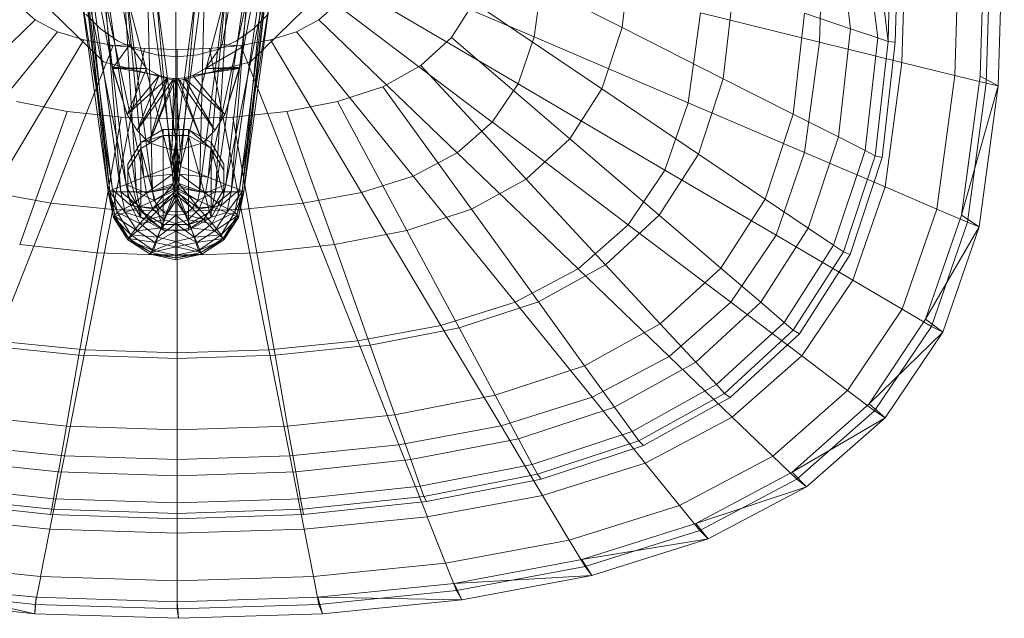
# Model space of a CAD drawing. Header units: metres. Extents: x 391.1 to 430.4, y 12.7 to 28.4.
# Tile 145 of 168: x 409.692 to 409.909, y 27.783 to 27.915. Entities that reach past the tile are written whole.
import ezdxf

# ---------------------------------------------------------------- set-up
doc = ezdxf.new("R2010")
doc.units = ezdxf.units.M
doc.layers.add('02_MOBILIARIO', color=7, linetype='Continuous', lineweight=18)
doc.layers.add('A-DETL-____-MBND', color=7, linetype='Continuous', lineweight=18)

# ---------------------------------------------------------------- blocks, each defined once
blk = doc.blocks.new('Family - Rentamans PB-155419-02_PCI_P0')
at = {"layer": 'A-DETL-____-MBND', "color": 253, "true_color": 0xaaaaaa}
for p, q in [((0.16177, 0.18273), (0.17207, 0.12673)), ((0.16177, 0.18273), (0.17207, 0.12673)), ((0.19247, 0.12673), (0.20277, 0.18273)), ((0.19247, 0.12673), (0.20277, 0.18273)), ((0.16727, 0.12643), (0.15727, 0.17843)), ((0.16727, 0.12643), (0.15727, 0.17843)), ((0.20727, 0.17843), (0.19727, 0.12643)), ((0.19727, 0.12643), (0.20727, 0.17843)), ((0.32444, 0.12728), (0.32548, 0.16227)), ((0.34262, 0.1228), (0.34379, 0.16227)), ((0.35434, 0.11992), (0.3556, 0.16227)), ((0.35989, 0.11975), (0.36116, 0.16227)), ((0.36126, 0.11821), (0.36257, 0.16227)), ((0.36393, 0.11764), (0.36526, 0.16227)), ((0.16767, 0.09423), (0.16057, 0.15423)), ((0.16727, 0.09423), (0.16057, 0.15423)), ((0.16057, 0.15423), (0.16727, 0.09423)), ((0.20397, 0.15423), (0.19687, 0.09423)), ((0.20397, 0.15423), (0.19727, 0.09423)), ((0.20397, 0.15423), (0.19727, 0.09423)), ((0.17007, 0.09423), (0.16197, 0.15123)), ((0.16197, 0.15123), (0.16767, 0.09423)), ((0.20257, 0.15123), (0.19447, 0.09423)), ((0.20257, 0.15123), (0.19687, 0.09423)), ((0.32905, 0.14804), (0.3313, 0.13024)), ((0.34015, 0.14934), (0.33961, 0.12745)), ((0.34173, 0.14943), (0.34118, 0.12731)), ((0.17357, 0.09423), (0.16577, 0.14723)), ((0.17007, 0.09423), (0.16577, 0.14723)), ((0.19877, 0.14723), (0.19097, 0.09423)), ((0.19877, 0.14723), (0.19447, 0.09423)), ((0.28263, 0.1466), (0.28082, 0.13051)), ((0.33496, 0.14675), (0.3373, 0.12822)), ((0.33724, 0.14625), (0.33961, 0.12745)), ((0.17047, 0.14553), (0.17357, 0.09423)), ((0.17707, 0.09423), (0.17047, 0.14553)), ((0.17587, 0.14403), (0.17707, 0.09423)), ((0.18227, 0.09573), (0.17587, 0.14403)), ((0.18867, 0.14403), (0.18227, 0.09573)), ((0.19407, 0.14553), (0.18747, 0.09423)), ((0.18867, 0.14403), (0.18747, 0.09423)), ((0.19407, 0.14553), (0.19097, 0.09423)), ((0.26143, 0.12847), (0.22244, 0.14517)), ((0.28082, 0.13051), (0.2512, 0.1455)), ((0.18227, 0.14323), (0.18227, 0.09573)), ((0.26143, 0.12847), (0.2633, 0.14236)), ((0.25783, 0.11808), (0.22062, 0.13991)), ((0.16727, 0.09423), (0.16127, 0.13823)), ((0.16827, 0.09473), (0.16127, 0.13823)), ((0.16827, 0.09473), (0.16267, 0.13823)), ((0.16267, 0.13823), (0.17127, 0.09583)), ((0.17127, 0.09583), (0.16627, 0.13823)), ((0.16627, 0.13823), (0.17517, 0.09743)), ((0.17517, 0.09743), (0.17127, 0.13823)), ((0.17127, 0.13823), (0.18127, 0.09983)), ((0.18127, 0.09983), (0.17787, 0.13823)), ((0.17787, 0.13823), (0.18227, 0.10523)), ((0.18227, 0.10523), (0.18667, 0.13823)), ((0.18227, 0.10523), (0.18227, 0.13813)), ((0.18327, 0.09983), (0.18667, 0.13823)), ((0.18327, 0.09983), (0.19327, 0.13823)), ((0.18937, 0.09743), (0.19327, 0.13823)), ((0.18937, 0.09743), (0.19827, 0.13823)), ((0.20187, 0.13823), (0.19327, 0.09583)), ((0.19827, 0.13823), (0.19327, 0.09583)), ((0.20327, 0.13823), (0.19627, 0.09473)), ((0.20187, 0.13823), (0.19627, 0.09473)), ((0.20327, 0.13823), (0.19727, 0.09423)), ((0.30541, 0.13894), (0.30318, 0.11919)), ((0.15117, 0.13218), (0.14725, 0.13563)), ((0.21775, 0.13563), (0.21383, 0.13218)), ((0.25215, 0.10963), (0.21775, 0.13563)), ((0.24807, 0.13603), (0.24313, 0.12833)), ((0.27633, 0.11696), (0.24807, 0.13603)), ((0.16627, 0.1229), (0.15438, 0.13448)), ((0.15438, 0.13448), (0.16627, 0.1229)), ((0.16563, 0.13019), (0.16239, 0.13343)), ((0.16563, 0.13019), (0.16239, 0.13343)), ((0.21062, 0.13448), (0.19873, 0.1229)), ((0.19873, 0.1229), (0.21062, 0.13448)), ((0.20261, 0.13343), (0.19937, 0.13019)), ((0.20261, 0.13343), (0.19937, 0.13019)), ((0.29813, 0.13377), (0.29545, 0.1139)), ((0.32444, 0.12728), (0.29813, 0.13377)), ((0.32115, 0.13365), (0.31864, 0.11137)), ((0.3313, 0.13024), (0.32115, 0.13365)), ((0.1206, 0.10282), (0.15117, 0.13218)), ((0.15608, 0.12959), (0.15117, 0.13218)), ((0.21383, 0.13218), (0.20892, 0.12959)), ((0.2444, 0.10282), (0.21383, 0.13218)), ((0.28082, 0.13051), (0.27633, 0.11696)), ((0.30318, 0.11919), (0.28082, 0.13051)), ((0.1303, 0.09769), (0.15608, 0.12959)), ((0.16188, 0.12776), (0.15608, 0.12959)), ((0.16937, 0.12757), (0.16563, 0.13019)), ((0.16937, 0.12757), (0.16563, 0.13019)), ((0.19937, 0.13019), (0.19562, 0.12757)), ((0.19937, 0.13019), (0.19562, 0.12757)), ((0.20892, 0.12959), (0.20312, 0.12776)), ((0.2347, 0.09769), (0.20892, 0.12959)), ((0.26143, 0.12847), (0.25783, 0.11808)), ((0.29545, 0.1139), (0.26143, 0.12847)), ((0.3313, 0.13024), (0.32861, 0.10633)), ((0.3373, 0.12822), (0.3313, 0.13024)), ((0.14176, 0.09408), (0.16188, 0.12776)), ((0.1546, 0.0917), (0.16838, 0.12656)), ((0.16838, 0.12656), (0.16188, 0.12776)), ((0.17207, 0.12673), (0.16727, 0.12643)), ((0.16727, 0.12643), (0.16827, 0.12173)), ((0.16827, 0.12143), (0.16727, 0.12643)), ((0.16727, 0.12643), (0.16827, 0.12173)), ((0.17207, 0.12673), (0.16827, 0.12143)), ((0.17533, 0.12586), (0.16838, 0.12656)), ((0.17352, 0.12563), (0.16937, 0.12757)), ((0.17352, 0.12563), (0.16937, 0.12757)), ((0.17577, 0.12143), (0.17207, 0.12673)), ((0.17577, 0.12143), (0.17207, 0.12673)), ((0.18877, 0.12143), (0.19247, 0.12673)), ((0.19247, 0.12673), (0.18877, 0.12143)), ((0.18877, 0.12143), (0.19727, 0.12643)), ((0.19662, 0.12656), (0.18967, 0.12586)), ((0.19562, 0.12757), (0.19148, 0.12563)), ((0.19562, 0.12757), (0.19148, 0.12563)), ((0.19727, 0.12643), (0.19247, 0.12673)), ((0.19627, 0.12173), (0.19727, 0.12643)), ((0.19727, 0.12643), (0.19627, 0.12143)), ((0.19627, 0.12143), (0.19727, 0.12643)), ((0.20312, 0.12776), (0.19662, 0.12656)), ((0.2104, 0.0917), (0.19662, 0.12656)), ((0.22324, 0.09408), (0.20312, 0.12776)), ((0.24313, 0.12833), (0.23638, 0.12212)), ((0.24313, 0.12833), (0.26926, 0.10594)), ((0.32444, 0.12728), (0.32115, 0.1029)), ((0.34262, 0.1228), (0.32444, 0.12728)), ((0.3373, 0.12822), (0.33449, 0.10335)), ((0.33961, 0.12745), (0.33676, 0.1022)), ((0.3373, 0.12822), (0.33961, 0.12745)), ((0.34118, 0.12731), (0.3383, 0.10182)), ((0.33961, 0.12745), (0.34118, 0.12731)), ((0.16833, 0.09032), (0.17533, 0.12586)), ((0.17794, 0.12445), (0.17352, 0.12563)), ((0.17794, 0.12445), (0.17352, 0.12563)), ((0.1825, 0.12563), (0.17533, 0.12586)), ((0.1825, 0.12405), (0.17794, 0.12445)), ((0.1825, 0.12405), (0.17794, 0.12445)), ((0.18967, 0.12586), (0.1825, 0.12563)), ((0.1825, 0.08986), (0.1825, 0.12563)), ((0.18706, 0.12445), (0.1825, 0.12405)), ((0.18706, 0.12445), (0.1825, 0.12405)), ((0.19148, 0.12563), (0.18706, 0.12445)), ((0.19148, 0.12563), (0.18706, 0.12445)), ((0.19667, 0.09032), (0.18967, 0.12586)), ((0.1825, 0.11866), (0.16627, 0.1229)), ((0.16627, 0.1229), (0.1825, 0.11866)), ((0.19873, 0.1229), (0.1825, 0.11866)), ((0.1825, 0.11866), (0.19873, 0.1229)), ((0.23638, 0.12212), (0.22794, 0.11744)), ((0.23638, 0.12212), (0.25961, 0.09705)), ((0.33891, 0.09529), (0.34262, 0.1228)), ((0.35434, 0.11992), (0.34262, 0.1228)), ((0.16827, 0.12143), (0.16827, 0.12173)), ((0.16827, 0.12173), (0.17147, 0.11133)), ((0.16827, 0.12173), (0.17857, 0.11993)), ((0.16827, 0.12173), (0.17577, 0.12143)), ((0.16827, 0.12143), (0.17147, 0.11133)), ((0.17147, 0.11133), (0.16827, 0.12143)), ((0.17577, 0.12143), (0.16827, 0.12143)), ((0.17577, 0.12143), (0.17147, 0.11133)), ((0.17857, 0.11993), (0.17147, 0.11133)), ((0.17147, 0.11133), (0.17857, 0.11993)), ((0.17857, 0.11993), (0.17367, 0.10773)), ((0.17857, 0.11993), (0.17577, 0.12143)), ((0.17857, 0.11993), (0.17577, 0.12143)), ((0.18047, 0.11943), (0.17857, 0.11993)), ((0.18047, 0.11943), (0.17857, 0.11993)), ((0.18407, 0.11943), (0.18597, 0.11993)), ((0.18597, 0.11993), (0.18407, 0.11943)), ((0.18597, 0.11993), (0.19627, 0.12173)), ((0.18597, 0.11993), (0.18877, 0.12143)), ((0.18877, 0.12143), (0.18597, 0.11993)), ((0.19627, 0.12143), (0.18597, 0.11993)), ((0.18597, 0.11993), (0.19307, 0.11133)), ((0.19307, 0.11133), (0.18597, 0.11993)), ((0.18877, 0.12143), (0.19627, 0.12173)), ((0.19627, 0.12143), (0.18877, 0.12143)), ((0.19307, 0.11133), (0.19627, 0.12173)), ((0.19307, 0.11133), (0.19627, 0.12143)), ((0.19627, 0.12143), (0.19307, 0.11133)), ((0.19627, 0.12173), (0.19627, 0.12143)), ((0.35036, 0.09039), (0.35434, 0.11992)), ((0.35434, 0.11992), (0.36126, 0.11821)), ((0.35579, 0.08904), (0.3599, 0.11975)), ((0.36393, 0.11764), (0.3599, 0.11975)), ((0.17147, 0.11133), (0.18047, 0.11943)), ((0.18047, 0.11943), (0.17367, 0.10773)), ((0.17367, 0.10773), (0.18047, 0.11943)), ((0.17367, 0.10773), (0.18177, 0.11923)), ((0.18047, 0.11943), (0.17637, 0.10503)), ((0.18177, 0.11923), (0.17637, 0.10503)), ((0.17637, 0.10503), (0.18227, 0.11923)), ((0.17637, 0.10503), (0.18177, 0.11923)), ((0.18177, 0.11923), (0.18047, 0.11943)), ((0.18177, 0.11923), (0.18047, 0.11943)), ((0.18177, 0.11923), (0.18137, 0.10353)), ((0.18137, 0.10353), (0.18227, 0.11923)), ((0.18227, 0.11923), (0.18177, 0.11923)), ((0.18227, 0.11923), (0.18177, 0.11923)), ((0.18317, 0.10353), (0.18227, 0.11923)), ((0.18227, 0.11923), (0.18317, 0.10353)), ((0.18227, 0.11923), (0.18277, 0.11923)), ((0.18277, 0.11923), (0.18227, 0.11923)), ((0.18817, 0.10503), (0.18227, 0.11923)), ((0.18227, 0.11923), (0.18817, 0.10503)), ((0.18277, 0.11923), (0.18407, 0.11943)), ((0.18407, 0.11943), (0.18277, 0.11923)), ((0.18277, 0.11923), (0.18817, 0.10503)), ((0.18817, 0.10503), (0.18277, 0.11923)), ((0.19087, 0.10773), (0.18277, 0.11923)), ((0.18277, 0.11923), (0.19087, 0.10773)), ((0.18407, 0.11943), (0.19087, 0.10773)), ((0.19087, 0.10773), (0.18407, 0.11943)), ((0.19307, 0.11133), (0.18407, 0.11943)), ((0.18407, 0.11943), (0.19307, 0.11133)), ((0.25783, 0.11808), (0.25215, 0.10964)), ((0.2903, 0.09903), (0.25783, 0.11808)), ((0.30318, 0.11919), (0.29768, 0.10256)), ((0.31864, 0.11137), (0.30318, 0.11919)), ((0.35579, 0.08904), (0.36393, 0.11764)), ((0.35712, 0.08749), (0.36126, 0.11821)), ((0.35974, 0.08652), (0.36393, 0.11764)), ((0.36126, 0.11821), (0.36393, 0.11764)), ((0.22794, 0.11744), (0.21797, 0.11416)), ((0.22794, 0.11744), (0.24752, 0.09036)), ((0.27633, 0.11696), (0.26926, 0.10594)), ((0.29768, 0.10256), (0.27633, 0.11696)), ((0.15821, 0.11198), (0.14703, 0.11416)), ((0.21797, 0.11416), (0.20679, 0.11198)), ((0.21797, 0.11416), (0.23325, 0.08566)), ((0.29545, 0.1139), (0.2903, 0.09903)), ((0.32115, 0.1029), (0.29545, 0.1139)), ((0.15821, 0.11198), (0.14774, 0.08255)), ((0.17017, 0.11072), (0.15821, 0.11198)), ((0.17367, 0.10773), (0.17147, 0.11133)), ((0.17147, 0.11133), (0.17367, 0.10773)), ((0.19087, 0.10773), (0.19307, 0.11133)), ((0.19307, 0.11133), (0.19087, 0.10773)), ((0.20679, 0.11198), (0.19483, 0.11072)), ((0.20679, 0.11198), (0.21726, 0.08255)), ((0.31864, 0.11137), (0.31243, 0.09261)), ((0.32861, 0.10633), (0.31864, 0.11137)), ((0.17017, 0.11072), (0.16485, 0.08075)), ((0.1825, 0.11031), (0.17017, 0.11072)), ((0.19483, 0.11072), (0.1825, 0.11031)), ((0.1825, 0.11031), (0.1825, 0.08015)), ((0.19483, 0.11072), (0.20015, 0.08075)), ((0.25215, 0.10963), (0.2444, 0.10282)), ((0.28218, 0.08694), (0.25216, 0.10964)), ((0.17637, 0.10503), (0.17367, 0.10773)), ((0.17367, 0.10773), (0.17637, 0.10503)), ((0.17947, 0.10795), (0.17447, 0.10514)), ((0.17947, 0.10663), (0.17447, 0.10514)), ((0.17447, 0.10381), (0.17947, 0.10663)), ((0.17947, 0.10663), (0.17947, 0.10795)), ((0.18507, 0.10795), (0.17947, 0.10795)), ((0.17947, 0.08575), (0.17947, 0.10663)), ((0.17947, 0.10663), (0.18507, 0.10663)), ((0.18507, 0.10663), (0.18507, 0.10795)), ((0.19007, 0.10381), (0.18507, 0.10795)), ((0.19007, 0.10514), (0.18507, 0.10795)), ((0.18507, 0.08575), (0.18507, 0.10663)), ((0.18507, 0.10663), (0.19007, 0.10381)), ((0.19007, 0.08856), (0.18507, 0.10663)), ((0.18817, 0.10503), (0.19087, 0.10773)), ((0.19087, 0.10773), (0.18817, 0.10503)), ((0.17447, 0.10514), (0.17167, 0.10035)), ((0.17447, 0.10381), (0.17447, 0.10514)), ((0.18137, 0.10353), (0.17637, 0.10503)), ((0.17637, 0.10503), (0.18137, 0.10353)), ((0.18127, 0.09983), (0.18227, 0.10523)), ((0.18227, 0.10423), (0.18227, 0.10523)), ((0.18227, 0.10523), (0.18327, 0.09983)), ((0.18317, 0.10353), (0.18817, 0.10503)), ((0.18817, 0.10503), (0.18317, 0.10353)), ((0.19007, 0.10381), (0.19007, 0.10514)), ((0.19287, 0.10035), (0.19007, 0.10514)), ((0.26926, 0.10594), (0.25961, 0.09705)), ((0.26926, 0.10594), (0.289, 0.08904)), ((0.32861, 0.10633), (0.32194, 0.08619)), ((0.33449, 0.10335), (0.32861, 0.10633)), ((0.17167, 0.09901), (0.17447, 0.10381)), ((0.17447, 0.08856), (0.17447, 0.10381)), ((0.17447, 0.10381), (0.17947, 0.08575)), ((0.18127, 0.09983), (0.18227, 0.10423)), ((0.18137, 0.10353), (0.18317, 0.10353)), ((0.18317, 0.10353), (0.18137, 0.10353)), ((0.18147, 0.09813), (0.18227, 0.10423)), ((0.18227, 0.10423), (0.18327, 0.09983)), ((0.18227, 0.10123), (0.18227, 0.10423)), ((0.18227, 0.10423), (0.18307, 0.09813)), ((0.19007, 0.08856), (0.19007, 0.10381)), ((0.19007, 0.10381), (0.19287, 0.09901)), ((0.19287, 0.09337), (0.19007, 0.10381)), ((0.2444, 0.10282), (0.2347, 0.09769)), ((0.27109, 0.07719), (0.2444, 0.10282)), ((0.29768, 0.10256), (0.289, 0.08904)), ((0.31243, 0.09261), (0.29768, 0.10256)), ((0.31483, 0.08464), (0.32115, 0.1029)), ((0.33891, 0.09529), (0.32115, 0.1029)), ((0.33449, 0.10335), (0.32756, 0.0824)), ((0.33676, 0.1022), (0.33449, 0.10335)), ((0.17167, 0.10035), (0.17167, 0.09901)), ((0.17167, 0.10035), (0.17167, 0.09472)), ((0.18147, 0.09813), (0.18227, 0.10123)), ((0.18167, 0.09603), (0.18227, 0.10123)), ((0.18167, 0.09603), (0.18227, 0.10023)), ((0.18187, 0.09403), (0.18227, 0.10023)), ((0.18227, 0.10123), (0.18307, 0.09813)), ((0.18227, 0.10023), (0.18227, 0.10123)), ((0.18227, 0.10123), (0.18287, 0.09603)), ((0.18227, 0.10023), (0.18287, 0.09603)), ((0.18227, 0.09323), (0.18227, 0.10023)), ((0.18227, 0.10023), (0.18267, 0.09403)), ((0.19287, 0.09901), (0.19287, 0.10035)), ((0.19287, 0.09472), (0.19287, 0.10035)), ((0.33676, 0.1022), (0.32973, 0.08094)), ((0.3383, 0.10182), (0.3312, 0.08034)), ((0.33676, 0.1022), (0.3383, 0.10182)), ((0.17167, 0.09901), (0.17447, 0.08856)), ((0.17167, 0.09337), (0.17167, 0.09901)), ((0.17517, 0.09743), (0.18127, 0.09983)), ((0.17517, 0.09743), (0.18147, 0.09813)), ((0.17577, 0.09393), (0.18147, 0.09813)), ((0.18147, 0.09813), (0.18127, 0.09983)), ((0.18167, 0.09603), (0.18147, 0.09813)), ((0.18287, 0.09603), (0.18307, 0.09813)), ((0.18307, 0.09813), (0.18327, 0.09983)), ((0.18307, 0.09813), (0.18937, 0.09743)), ((0.18307, 0.09813), (0.18877, 0.09393)), ((0.18327, 0.09983), (0.18937, 0.09743)), ((0.19287, 0.09901), (0.19287, 0.09337)), ((0.2903, 0.09903), (0.28218, 0.08694)), ((0.31483, 0.08464), (0.2903, 0.09903)), ((0.16827, 0.09473), (0.17127, 0.09583)), ((0.17127, 0.09583), (0.17517, 0.09743)), ((0.17227, 0.09123), (0.17127, 0.09583)), ((0.17127, 0.09583), (0.17577, 0.09393)), ((0.17577, 0.09393), (0.17517, 0.09743)), ((0.17577, 0.09393), (0.18167, 0.09603)), ((0.18227, 0.09573), (0.17707, 0.09423)), ((0.17717, 0.09043), (0.18167, 0.09603)), ((0.18187, 0.09403), (0.18167, 0.09603)), ((0.18227, 0.09573), (0.18227, 0.09523)), ((0.18747, 0.09423), (0.18227, 0.09573)), ((0.18267, 0.09403), (0.18287, 0.09603)), ((0.18287, 0.09603), (0.18877, 0.09393)), ((0.18287, 0.09603), (0.18737, 0.09043)), ((0.18877, 0.09393), (0.18937, 0.09743)), ((0.19327, 0.09583), (0.18877, 0.09393)), ((0.18937, 0.09743), (0.19327, 0.09583)), ((0.19327, 0.09583), (0.19227, 0.09123)), ((0.19327, 0.09583), (0.19627, 0.09473)), ((0.2347, 0.09769), (0.22324, 0.09408)), ((0.2572, 0.06985), (0.2347, 0.09769)), ((0.25961, 0.09705), (0.24752, 0.09036)), ((0.25961, 0.09705), (0.27715, 0.07812)), ((0.1546, 0.0917), (0.14176, 0.09408)), ((0.16727, 0.09423), (0.16827, 0.09473)), ((0.16767, 0.09423), (0.16727, 0.09423)), ((0.16887, 0.08873), (0.16727, 0.09423)), ((0.16727, 0.09423), (0.16847, 0.08863)), ((0.16847, 0.08863), (0.16727, 0.09423)), ((0.16847, 0.08853), (0.16727, 0.09423)), ((0.16727, 0.09423), (0.16927, 0.08973)), ((0.17007, 0.09423), (0.16767, 0.09423)), ((0.17107, 0.08963), (0.16767, 0.09423)), ((0.16767, 0.09423), (0.16887, 0.08873)), ((0.16927, 0.08973), (0.16827, 0.09473)), ((0.17227, 0.09123), (0.16827, 0.09473)), ((0.17357, 0.09423), (0.17007, 0.09423)), ((0.17427, 0.09093), (0.17007, 0.09423)), ((0.17107, 0.08963), (0.17007, 0.09423)), ((0.17167, 0.09472), (0.17167, 0.09337)), ((0.17167, 0.09472), (0.17447, 0.08991)), ((0.17227, 0.09123), (0.17577, 0.09393)), ((0.17707, 0.09423), (0.17357, 0.09423)), ((0.17357, 0.09423), (0.17427, 0.09093)), ((0.17747, 0.09233), (0.17357, 0.09423)), ((0.17717, 0.09043), (0.17577, 0.09393)), ((0.18227, 0.09523), (0.17707, 0.09423)), ((0.17707, 0.09423), (0.17747, 0.09233)), ((0.18187, 0.09403), (0.17717, 0.09043)), ((0.18227, 0.09523), (0.17747, 0.09233)), ((0.18227, 0.09463), (0.17747, 0.09233)), ((0.18227, 0.09463), (0.17867, 0.09063)), ((0.18227, 0.09363), (0.17867, 0.09063)), ((0.17957, 0.08803), (0.18187, 0.09403)), ((0.18227, 0.09363), (0.18027, 0.08923)), ((0.18227, 0.09323), (0.18187, 0.09403)), ((0.18747, 0.09423), (0.18227, 0.09523)), ((0.18227, 0.09523), (0.18227, 0.09463)), ((0.18707, 0.09233), (0.18227, 0.09523)), ((0.18707, 0.09233), (0.18227, 0.09463)), ((0.18227, 0.09463), (0.18227, 0.09363)), ((0.18587, 0.09063), (0.18227, 0.09463)), ((0.18227, 0.09323), (0.18267, 0.09403)), ((0.18587, 0.09063), (0.18227, 0.09363)), ((0.18227, 0.09363), (0.18227, 0.09233)), ((0.18427, 0.08923), (0.18227, 0.09363)), ((0.18497, 0.08803), (0.18267, 0.09403)), ((0.18267, 0.09403), (0.18737, 0.09043)), ((0.18747, 0.09423), (0.18707, 0.09233)), ((0.19097, 0.09423), (0.18707, 0.09233)), ((0.18877, 0.09393), (0.18737, 0.09043)), ((0.19097, 0.09423), (0.18747, 0.09423)), ((0.18877, 0.09393), (0.19227, 0.09123)), ((0.19007, 0.08991), (0.19287, 0.09472)), ((0.19097, 0.09423), (0.19027, 0.09093)), ((0.19447, 0.09423), (0.19027, 0.09093)), ((0.19447, 0.09423), (0.19097, 0.09423)), ((0.19627, 0.09473), (0.19227, 0.09123)), ((0.19287, 0.09337), (0.19287, 0.09472)), ((0.19447, 0.09423), (0.19347, 0.08963)), ((0.19687, 0.09423), (0.19347, 0.08963)), ((0.19687, 0.09423), (0.19447, 0.09423)), ((0.19627, 0.09473), (0.19527, 0.08973)), ((0.19527, 0.08973), (0.19727, 0.09423)), ((0.19687, 0.09423), (0.19567, 0.08873)), ((0.19727, 0.09423), (0.19567, 0.08873)), ((0.19727, 0.09423), (0.19607, 0.08853)), ((0.19727, 0.09423), (0.19607, 0.08853)), ((0.19727, 0.09423), (0.19607, 0.08863)), ((0.19627, 0.09473), (0.19727, 0.09423)), ((0.19727, 0.09423), (0.19687, 0.09423)), ((0.22324, 0.09408), (0.2104, 0.0917)), ((0.24081, 0.06469), (0.22324, 0.09408)), ((0.33177, 0.0747), (0.33891, 0.09529)), ((0.33891, 0.09529), (0.35036, 0.09039)), ((0.14257, 0.06127), (0.1546, 0.0917)), ((0.16833, 0.09032), (0.1546, 0.0917)), ((0.17167, 0.09337), (0.17447, 0.08856)), ((0.17747, 0.09233), (0.17427, 0.09093)), ((0.17747, 0.09233), (0.17867, 0.09063)), ((0.17957, 0.08803), (0.18227, 0.09323)), ((0.18227, 0.09233), (0.18027, 0.08923)), ((0.18227, 0.08723), (0.18227, 0.09323)), ((0.18497, 0.08803), (0.18227, 0.09323)), ((0.18227, 0.09233), (0.18227, 0.08903)), ((0.18427, 0.08923), (0.18227, 0.09233)), ((0.18707, 0.09233), (0.18587, 0.09063)), ((0.19027, 0.09093), (0.18707, 0.09233)), ((0.19007, 0.08856), (0.19287, 0.09337)), ((0.2104, 0.0917), (0.19667, 0.09032)), ((0.22243, 0.06127), (0.2104, 0.0917)), ((0.31243, 0.09261), (0.30264, 0.07735)), ((0.32194, 0.08619), (0.31243, 0.09261)), ((0.16223, 0.0593), (0.16833, 0.09032)), ((0.1825, 0.08986), (0.16833, 0.09032)), ((0.16847, 0.08863), (0.16927, 0.08973)), ((0.17107, 0.08963), (0.16887, 0.08873)), ((0.16927, 0.08973), (0.17227, 0.09123)), ((0.17227, 0.08473), (0.16927, 0.08973)), ((0.16927, 0.08973), (0.17427, 0.08723)), ((0.17427, 0.09093), (0.17107, 0.08963)), ((0.17617, 0.08813), (0.17107, 0.08963)), ((0.17367, 0.08563), (0.17107, 0.08963)), ((0.17427, 0.08723), (0.17227, 0.09123)), ((0.17717, 0.09043), (0.17227, 0.09123)), ((0.17427, 0.09093), (0.17617, 0.08813)), ((0.17867, 0.09063), (0.17427, 0.09093)), ((0.17427, 0.08723), (0.17717, 0.09043)), ((0.17447, 0.08991), (0.17447, 0.08856)), ((0.17447, 0.08991), (0.17947, 0.08575)), ((0.17447, 0.08991), (0.17947, 0.087)), ((0.17867, 0.09063), (0.17617, 0.08813)), ((0.18027, 0.08923), (0.17617, 0.08813)), ((0.17957, 0.08803), (0.17717, 0.09043)), ((0.17867, 0.09063), (0.18027, 0.08923)), ((0.18027, 0.08923), (0.17897, 0.08623)), ((0.18027, 0.08923), (0.18227, 0.08903)), ((0.18427, 0.08923), (0.18227, 0.08903)), ((0.19667, 0.09032), (0.1825, 0.08986)), ((0.1825, 0.05865), (0.1825, 0.08986)), ((0.18587, 0.09063), (0.18427, 0.08923)), ((0.18837, 0.08813), (0.18427, 0.08923)), ((0.18557, 0.08623), (0.18427, 0.08923)), ((0.18497, 0.08803), (0.18737, 0.09043)), ((0.18507, 0.087), (0.19007, 0.08991)), ((0.19027, 0.09093), (0.18587, 0.09063)), ((0.18837, 0.08813), (0.18587, 0.09063)), ((0.19227, 0.09123), (0.18737, 0.09043)), ((0.18737, 0.09043), (0.19027, 0.08723)), ((0.19027, 0.09093), (0.18837, 0.08813)), ((0.19347, 0.08963), (0.18837, 0.08813)), ((0.19007, 0.08991), (0.19007, 0.08856)), ((0.19227, 0.09123), (0.19027, 0.08723)), ((0.19347, 0.08963), (0.19027, 0.09093)), ((0.19027, 0.08723), (0.19527, 0.08973)), ((0.19347, 0.08963), (0.19087, 0.08563)), ((0.19227, 0.09123), (0.19527, 0.08973)), ((0.19527, 0.08973), (0.19227, 0.08473)), ((0.19567, 0.08873), (0.19347, 0.08963)), ((0.19527, 0.08973), (0.19607, 0.08863)), ((0.20277, 0.0593), (0.19667, 0.09032)), ((0.24752, 0.09036), (0.23325, 0.08566)), ((0.24752, 0.09036), (0.26232, 0.06991)), ((0.3427, 0.06829), (0.35036, 0.09039)), ((0.35036, 0.09039), (0.35712, 0.08749)), ((0.16887, 0.08873), (0.16847, 0.08853)), ((0.16847, 0.08853), (0.16847, 0.08863)), ((0.17167, 0.08363), (0.16847, 0.08863)), ((0.16847, 0.08863), (0.17227, 0.08473)), ((0.17187, 0.08393), (0.16847, 0.08853)), ((0.16847, 0.08853), (0.17167, 0.08363)), ((0.17167, 0.08363), (0.16847, 0.08853)), ((0.17367, 0.08563), (0.16887, 0.08873)), ((0.16887, 0.08873), (0.17187, 0.08393)), ((0.17227, 0.08473), (0.17427, 0.08723)), ((0.17617, 0.08813), (0.17367, 0.08563)), ((0.17427, 0.08723), (0.17957, 0.08803)), ((0.17827, 0.08423), (0.17427, 0.08723)), ((0.17447, 0.08856), (0.17947, 0.08575)), ((0.17617, 0.08813), (0.17897, 0.08623)), ((0.17827, 0.08423), (0.17957, 0.08803)), ((0.17827, 0.08423), (0.18227, 0.08723)), ((0.18227, 0.08903), (0.17897, 0.08623)), ((0.18227, 0.08723), (0.17957, 0.08803)), ((0.18227, 0.08903), (0.18227, 0.08553)), ((0.18227, 0.08903), (0.18557, 0.08623)), ((0.18227, 0.08723), (0.18497, 0.08803)), ((0.18227, 0.08323), (0.18227, 0.08723)), ((0.18627, 0.08423), (0.18227, 0.08723)), ((0.18627, 0.08423), (0.18497, 0.08803)), ((0.19027, 0.08723), (0.18497, 0.08803)), ((0.18507, 0.08575), (0.19007, 0.08856)), ((0.18507, 0.087), (0.19007, 0.08856)), ((0.18837, 0.08813), (0.18557, 0.08623)), ((0.18627, 0.08423), (0.19027, 0.08723)), ((0.19087, 0.08563), (0.18837, 0.08813)), ((0.19027, 0.08723), (0.19227, 0.08473)), ((0.19567, 0.08873), (0.19087, 0.08563)), ((0.19607, 0.08863), (0.19227, 0.08473)), ((0.19567, 0.08873), (0.19267, 0.08393)), ((0.19607, 0.08853), (0.19267, 0.08393)), ((0.19607, 0.08863), (0.19287, 0.08363)), ((0.19607, 0.08853), (0.19287, 0.08363)), ((0.19287, 0.08363), (0.19607, 0.08853)), ((0.19607, 0.08853), (0.19567, 0.08873)), ((0.19607, 0.08863), (0.19607, 0.08853)), ((0.289, 0.08904), (0.27715, 0.07812)), ((0.289, 0.08904), (0.30264, 0.07735)), ((0.34788, 0.06606), (0.35579, 0.08904)), ((0.34916, 0.0645), (0.35712, 0.08749)), ((0.35974, 0.08652), (0.35579, 0.08904)), ((0.35712, 0.08749), (0.35974, 0.08652)), ((0.17367, 0.08563), (0.17187, 0.08393)), ((0.17897, 0.08623), (0.17367, 0.08563)), ((0.17767, 0.08303), (0.17367, 0.08563)), ((0.17897, 0.08623), (0.17767, 0.08303)), ((0.18227, 0.08553), (0.17767, 0.08303)), ((0.17897, 0.08623), (0.18227, 0.08553)), ((0.17947, 0.087), (0.18507, 0.087)), ((0.17947, 0.08575), (0.17947, 0.087)), ((0.17947, 0.08575), (0.18507, 0.08575)), ((0.18557, 0.08623), (0.18227, 0.08553)), ((0.18227, 0.08553), (0.18227, 0.08203)), ((0.18227, 0.08553), (0.18687, 0.08303)), ((0.18507, 0.087), (0.18507, 0.08575)), ((0.18557, 0.08623), (0.18687, 0.08303)), ((0.19087, 0.08563), (0.18557, 0.08623)), ((0.19087, 0.08563), (0.18687, 0.08303)), ((0.19267, 0.08393), (0.19087, 0.08563)), ((0.23325, 0.08566), (0.21726, 0.08255)), ((0.23325, 0.08566), (0.2448, 0.06414)), ((0.28218, 0.08694), (0.27109, 0.07719)), ((0.28218, 0.08694), (0.30486, 0.06981)), ((0.32194, 0.08619), (0.31144, 0.06982)), ((0.32756, 0.0824), (0.32194, 0.08619)), ((0.34788, 0.06606), (0.35974, 0.08652)), ((0.35167, 0.06324), (0.35974, 0.08652)), ((0.17167, 0.08363), (0.17227, 0.08473)), ((0.17187, 0.08393), (0.17167, 0.08363)), ((0.17677, 0.08083), (0.17167, 0.08363)), ((0.17657, 0.08043), (0.17167, 0.08363)), ((0.17167, 0.08363), (0.17657, 0.08043)), ((0.17167, 0.08363), (0.17727, 0.08123)), ((0.17767, 0.08303), (0.17187, 0.08393)), ((0.17187, 0.08393), (0.17677, 0.08083)), ((0.17727, 0.08123), (0.17227, 0.08473)), ((0.17227, 0.08473), (0.17827, 0.08423)), ((0.17767, 0.08303), (0.17677, 0.08083)), ((0.17727, 0.08123), (0.17827, 0.08423)), ((0.17727, 0.08123), (0.18227, 0.08323)), ((0.18227, 0.08203), (0.17767, 0.08303)), ((0.18227, 0.08323), (0.17827, 0.08423)), ((0.18227, 0.08323), (0.18627, 0.08423)), ((0.18227, 0.08023), (0.18227, 0.08323)), ((0.18727, 0.08123), (0.18227, 0.08323)), ((0.18687, 0.08303), (0.18227, 0.08203)), ((0.19227, 0.08473), (0.18627, 0.08423)), ((0.18727, 0.08123), (0.18627, 0.08423)), ((0.18687, 0.08303), (0.19267, 0.08393)), ((0.18687, 0.08303), (0.18777, 0.08083)), ((0.19227, 0.08473), (0.18727, 0.08123)), ((0.19287, 0.08363), (0.18727, 0.08123)), ((0.19267, 0.08393), (0.18777, 0.08083)), ((0.19287, 0.08363), (0.18777, 0.08083)), ((0.18797, 0.08043), (0.19287, 0.08363)), ((0.19287, 0.08363), (0.18797, 0.08043)), ((0.19227, 0.08473), (0.19287, 0.08363)), ((0.19267, 0.08393), (0.19287, 0.08363)), ((0.30486, 0.06981), (0.31483, 0.08464)), ((0.31483, 0.08464), (0.33177, 0.0747)), ((0.16485, 0.08075), (0.14774, 0.08255)), ((0.16485, 0.08075), (0.16084, 0.05811)), ((0.1825, 0.08015), (0.16485, 0.08075)), ((0.17657, 0.08043), (0.17727, 0.08123)), ((0.17677, 0.08083), (0.17657, 0.08043)), ((0.18227, 0.08203), (0.17677, 0.08083)), ((0.17677, 0.08083), (0.18227, 0.07963)), ((0.18227, 0.08023), (0.17727, 0.08123)), ((0.18227, 0.08203), (0.18227, 0.07963)), ((0.18777, 0.08083), (0.18227, 0.08203)), ((0.18727, 0.08123), (0.18227, 0.08023)), ((0.18777, 0.08083), (0.18227, 0.07963)), ((0.20015, 0.08075), (0.1825, 0.08015)), ((0.18797, 0.08043), (0.18727, 0.08123)), ((0.18777, 0.08083), (0.18797, 0.08043)), ((0.21726, 0.08255), (0.20015, 0.08075)), ((0.20015, 0.08075), (0.20416, 0.05811)), ((0.21726, 0.08255), (0.22517, 0.06032)), ((0.32756, 0.0824), (0.31664, 0.06537)), ((0.32973, 0.08094), (0.31864, 0.06365)), ((0.32973, 0.08094), (0.32756, 0.0824)), ((0.3312, 0.08034), (0.32973, 0.08094)), ((0.18227, 0.07923), (0.17657, 0.08043)), ((0.17657, 0.08043), (0.18227, 0.07923)), ((0.18227, 0.07963), (0.17657, 0.08043)), ((0.18227, 0.08023), (0.17657, 0.08043)), ((0.18227, 0.07923), (0.18797, 0.08043)), ((0.18797, 0.08043), (0.18227, 0.07923)), ((0.18227, 0.07963), (0.18797, 0.08043)), ((0.18797, 0.08043), (0.18227, 0.08023)), ((0.18227, 0.07923), (0.18227, 0.08023)), ((0.18227, 0.07963), (0.18227, 0.07923)), ((0.1825, 0.08015), (0.1825, 0.05738)), ((0.3312, 0.08034), (0.32, 0.06288)), ((0.27109, 0.07719), (0.2572, 0.06985)), ((0.27715, 0.07812), (0.26232, 0.06991)), ((0.27109, 0.07719), (0.29124, 0.05783)), ((0.27715, 0.07812), (0.28927, 0.06504)), ((0.30264, 0.07735), (0.28927, 0.06504)), ((0.30264, 0.07735), (0.31144, 0.06982)), ((0.32053, 0.05796), (0.33177, 0.0747)), ((0.33177, 0.0747), (0.3427, 0.06829)), ((0.2572, 0.06985), (0.24081, 0.06469)), ((0.26232, 0.06991), (0.2448, 0.06414)), ((0.2572, 0.06985), (0.2742, 0.04882)), ((0.26232, 0.06991), (0.27254, 0.05577)), ((0.29124, 0.05783), (0.30486, 0.06981)), ((0.31144, 0.06982), (0.29709, 0.05661)), ((0.30486, 0.06981), (0.32053, 0.05796)), ((0.31144, 0.06982), (0.31664, 0.06537)), ((0.33063, 0.05033), (0.3427, 0.06829)), ((0.3427, 0.06829), (0.34916, 0.0645)), ((0.31664, 0.06537), (0.30171, 0.05162)), ((0.31664, 0.06537), (0.31864, 0.06365)), ((0.33543, 0.04738), (0.34788, 0.06606)), ((0.35167, 0.06324), (0.34788, 0.06606)), ((0.24081, 0.06469), (0.22243, 0.06127)), ((0.2448, 0.06414), (0.22517, 0.06032)), ((0.24081, 0.06469), (0.25408, 0.04249)), ((0.2448, 0.06414), (0.25278, 0.04926)), ((0.28927, 0.06504), (0.27254, 0.05577)), ((0.28927, 0.06504), (0.29709, 0.05661)), ((0.31864, 0.06365), (0.30348, 0.0497)), ((0.31864, 0.06365), (0.32, 0.06288)), ((0.33543, 0.04738), (0.35167, 0.06324)), ((0.3366, 0.04582), (0.34916, 0.0645)), ((0.33895, 0.04431), (0.35167, 0.06324)), ((0.34916, 0.0645), (0.35167, 0.06324)), ((0.16223, 0.0593), (0.14257, 0.06127)), ((0.22243, 0.06127), (0.20277, 0.0593)), ((0.22243, 0.06127), (0.23152, 0.0383)), ((0.32, 0.06288), (0.30469, 0.04879)), ((0.16084, 0.05811), (0.13984, 0.06032)), ((0.15761, 0.03587), (0.16223, 0.0593)), ((0.1825, 0.05865), (0.16223, 0.0593)), ((0.20277, 0.0593), (0.1825, 0.05865)), ((0.20277, 0.0593), (0.20739, 0.03587)), ((0.22517, 0.06032), (0.20416, 0.05811)), ((0.22517, 0.06032), (0.23063, 0.04496)), ((0.16084, 0.05811), (0.15806, 0.04246)), ((0.1825, 0.05738), (0.16084, 0.05811)), ((0.1825, 0.03507), (0.1825, 0.05865)), ((0.20416, 0.05811), (0.1825, 0.05738)), ((0.1825, 0.05738), (0.1825, 0.04164)), ((0.20416, 0.05811), (0.20693, 0.04246)), ((0.2742, 0.04882), (0.29124, 0.05783)), ((0.29709, 0.05661), (0.27913, 0.04666)), ((0.29124, 0.05783), (0.30517, 0.04446)), ((0.29709, 0.05661), (0.30171, 0.05162)), ((0.30517, 0.04446), (0.32053, 0.05796)), ((0.32053, 0.05796), (0.33063, 0.05033)), ((0.27254, 0.05577), (0.25278, 0.04926)), ((0.27254, 0.05577), (0.27913, 0.04666)), ((0.30171, 0.05162), (0.28303, 0.04128)), ((0.30171, 0.05162), (0.30348, 0.0497)), ((0.31415, 0.03583), (0.33063, 0.05033)), ((0.33064, 0.05033), (0.3366, 0.04582)), ((0.25278, 0.04926), (0.23063, 0.04496)), ((0.25278, 0.04926), (0.25792, 0.03967)), ((0.25408, 0.04249), (0.2742, 0.04882)), ((0.2742, 0.04882), (0.28594, 0.03429)), ((0.30348, 0.0497), (0.28453, 0.0392)), ((0.30469, 0.04879), (0.28555, 0.03819)), ((0.30348, 0.0497), (0.30469, 0.04879)), ((0.27913, 0.04666), (0.25792, 0.03967)), ((0.27913, 0.04666), (0.28303, 0.04128)), ((0.31841, 0.0323), (0.33543, 0.04738)), ((0.31945, 0.03074), (0.3366, 0.04582)), ((0.33895, 0.04431), (0.33543, 0.04738)), ((0.3366, 0.04582), (0.33895, 0.04431)), ((0.15806, 0.04246), (0.13437, 0.04496)), ((0.23063, 0.04496), (0.20693, 0.04246)), ((0.23063, 0.04496), (0.23415, 0.03505)), ((0.28594, 0.03429), (0.30517, 0.04446)), ((0.30517, 0.04446), (0.31415, 0.03583)), ((0.31841, 0.0323), (0.33895, 0.04431)), ((0.32158, 0.02904), (0.33895, 0.04431)), ((0.15806, 0.04246), (0.15628, 0.03237)), ((0.1825, 0.04164), (0.15806, 0.04246)), ((0.20693, 0.04246), (0.1825, 0.04164)), ((0.1825, 0.04164), (0.1825, 0.03149)), ((0.20693, 0.04246), (0.20872, 0.03237)), ((0.23152, 0.0383), (0.25408, 0.04249)), ((0.25408, 0.04249), (0.26324, 0.02715)), ((0.25792, 0.03967), (0.23415, 0.03505)), ((0.25792, 0.03967), (0.26096, 0.03401)), ((0.28303, 0.04128), (0.26096, 0.03401)), ((0.28453, 0.0392), (0.26213, 0.03183)), ((0.28303, 0.04128), (0.28453, 0.0392)), ((0.28453, 0.0392), (0.28555, 0.03819)), ((0.13348, 0.0383), (0.15761, 0.03587)), ((0.20739, 0.03587), (0.23152, 0.0383)), ((0.23152, 0.0383), (0.2378, 0.02242)), ((0.28555, 0.03819), (0.26293, 0.03074)), ((0.15628, 0.03237), (0.13085, 0.03505)), ((0.15443, 0.01968), (0.15761, 0.03587)), ((0.15761, 0.03587), (0.1825, 0.03507)), ((0.1825, 0.03507), (0.20739, 0.03587)), ((0.1825, 0.01878), (0.1825, 0.03507)), ((0.20739, 0.03587), (0.21057, 0.01968)), ((0.23415, 0.03505), (0.20872, 0.03237)), ((0.23415, 0.03505), (0.23624, 0.0292)), ((0.29352, 0.02492), (0.31415, 0.03583)), ((0.31415, 0.03583), (0.31945, 0.03074)), ((0.26096, 0.03401), (0.23623, 0.0292)), ((0.26096, 0.03401), (0.26213, 0.03183)), ((0.26324, 0.02715), (0.28594, 0.03429)), ((0.28594, 0.03429), (0.29352, 0.02492)), ((0.15627, 0.03237), (0.15522, 0.02641)), ((0.1825, 0.03149), (0.15628, 0.03237)), ((0.20872, 0.03237), (0.1825, 0.03149)), ((0.1825, 0.03149), (0.1825, 0.0255)), ((0.20872, 0.03237), (0.20978, 0.02641)), ((0.26213, 0.03183), (0.23704, 0.02694)), ((0.26293, 0.03074), (0.23758, 0.02581)), ((0.26213, 0.03183), (0.26293, 0.03074)), ((0.29711, 0.02095), (0.31841, 0.0323)), ((0.29799, 0.01938), (0.31945, 0.03074)), ((0.32158, 0.02904), (0.31841, 0.0323)), ((0.31945, 0.03074), (0.32158, 0.02904)), ((0.15522, 0.02641), (0.12877, 0.0292)), ((0.23623, 0.0292), (0.20978, 0.02641)), ((0.23623, 0.0292), (0.23704, 0.02694)), ((0.29711, 0.02095), (0.32158, 0.02904)), ((0.29984, 0.01754), (0.32158, 0.02904)), ((0.15481, 0.02412), (0.12796, 0.02694)), ((0.15522, 0.02641), (0.15481, 0.02412)), ((0.1825, 0.0255), (0.15522, 0.02641)), ((0.20978, 0.02641), (0.1825, 0.0255)), ((0.20978, 0.02641), (0.21019, 0.02412)), ((0.23704, 0.02694), (0.21019, 0.02412)), ((0.23704, 0.02694), (0.23758, 0.02581)), ((0.23779, 0.02242), (0.26324, 0.02715)), ((0.26324, 0.02715), (0.26915, 0.01725)), ((0.15454, 0.02295), (0.12742, 0.02581)), ((0.15481, 0.02412), (0.15454, 0.02295)), ((0.1825, 0.02319), (0.15481, 0.02412)), ((0.1825, 0.0255), (0.1825, 0.02319)), ((0.21019, 0.02412), (0.1825, 0.02319)), ((0.21019, 0.02412), (0.21046, 0.02295)), ((0.23758, 0.02581), (0.21046, 0.02295)), ((0.26915, 0.01725), (0.29352, 0.02492)), ((0.29352, 0.02492), (0.29799, 0.01938)), ((0.12721, 0.02242), (0.15443, 0.01968)), ((0.1825, 0.02201), (0.15454, 0.02295)), ((0.1825, 0.02319), (0.1825, 0.02201)), ((0.21046, 0.02295), (0.1825, 0.02201)), ((0.21057, 0.01968), (0.23779, 0.02242)), ((0.23779, 0.02242), (0.24184, 0.01218)), ((0.15237, 0.00924), (0.15443, 0.01968)), ((0.15443, 0.01968), (0.1825, 0.01878)), ((0.1825, 0.01878), (0.21057, 0.01968)), ((0.21057, 0.01968), (0.21263, 0.00924)), ((0.27196, 0.01298), (0.29711, 0.02095)), ((0.29984, 0.01754), (0.29711, 0.02095)), ((0.1825, 0.00828), (0.1825, 0.01878)), ((0.27196, 0.01298), (0.29984, 0.01754)), ((0.27264, 0.01141), (0.29799, 0.01938)), ((0.27417, 0.00946), (0.29984, 0.01754)), ((0.29799, 0.01938), (0.29984, 0.01754)), ((0.24184, 0.01218), (0.26915, 0.01725)), ((0.26915, 0.01725), (0.27264, 0.01141)), ((0.12316, 0.01218), (0.15237, 0.00924)), ((0.21263, 0.00924), (0.24184, 0.01218)), ((0.24184, 0.01218), (0.24423, 0.00613)), ((0.24376, 0.0077), (0.27196, 0.01298)), ((0.24423, 0.00613), (0.27264, 0.01141)), ((0.27417, 0.00946), (0.27196, 0.01298)), ((0.27264, 0.01141), (0.27417, 0.00946)), ((0.15116, 0.00308), (0.15238, 0.00924)), ((0.15237, 0.00924), (0.1825, 0.00828)), ((0.1825, 0.00828), (0.21263, 0.00924)), ((0.21262, 0.00924), (0.21384, 0.00308)), ((0.24376, 0.0077), (0.27417, 0.00946)), ((0.24539, 0.00411), (0.27417, 0.00946)), ((0.12124, 0.0077), (0.1514, 0.00465)), ((0.12124, 0.0077), (0.15111, 0.00102)), ((0.1825, 0.00207), (0.1825, 0.00828)), ((0.2136, 0.00465), (0.24376, 0.0077)), ((0.24539, 0.00411), (0.24376, 0.0077)), ((0.12077, 0.00613), (0.15116, 0.00308)), ((0.15111, 0.00102), (0.1514, 0.00465)), ((0.1514, 0.00465), (0.1825, 0.00364)), ((0.1825, 0.00364), (0.2136, 0.00465)), ((0.21461, 0.00102), (0.2136, 0.00465)), ((0.2136, 0.00465), (0.24539, 0.00411)), ((0.21384, 0.00308), (0.24423, 0.00613)), ((0.24423, 0.00613), (0.24539, 0.00411)), ((0.12033, 0.00411), (0.15111, 0.00102)), ((0.15111, 0.00102), (0.15116, 0.00308)), ((0.15116, 0.00308), (0.1825, 0.00207)), ((0.1825, 0.00364), (0.18286, 0)), ((0.1825, 0.00207), (0.21384, 0.00308)), ((0.21385, 0.00308), (0.21461, 0.00102)), ((0.21461, 0.00102), (0.24539, 0.00411)), ((0.15111, 0.00102), (0.18286, 0)), ((0.18286, 0), (0.1825, 0.00207)), ((0.18286, 0), (0.21461, 0.00102))]:
    blk.add_line(p, q, dxfattribs=at)
blk = doc.blocks.new('LONDR55-XX_ZZ-ARQ-CAA-M3D-Londres55_ifc-1-02_PCI_P0')
at = {"layer": '02_MOBILIARIO', "color": 253, "lineweight": 18, "true_color": 0xaaaaaa}
blk.add_blockref('Family - Rentamans PB-155419-02_PCI_P0', (409.54392, 27.78317), dxfattribs=at)

msp = doc.modelspace()

# ---------------------------------------------------------------- block references
at = {"lineweight": 5}
msp.add_blockref('LONDR55-XX_ZZ-ARQ-CAA-M3D-Londres55_ifc-1-02_PCI_P0', (0, 0), dxfattribs=at)

doc.saveas('drawing.dxf')
